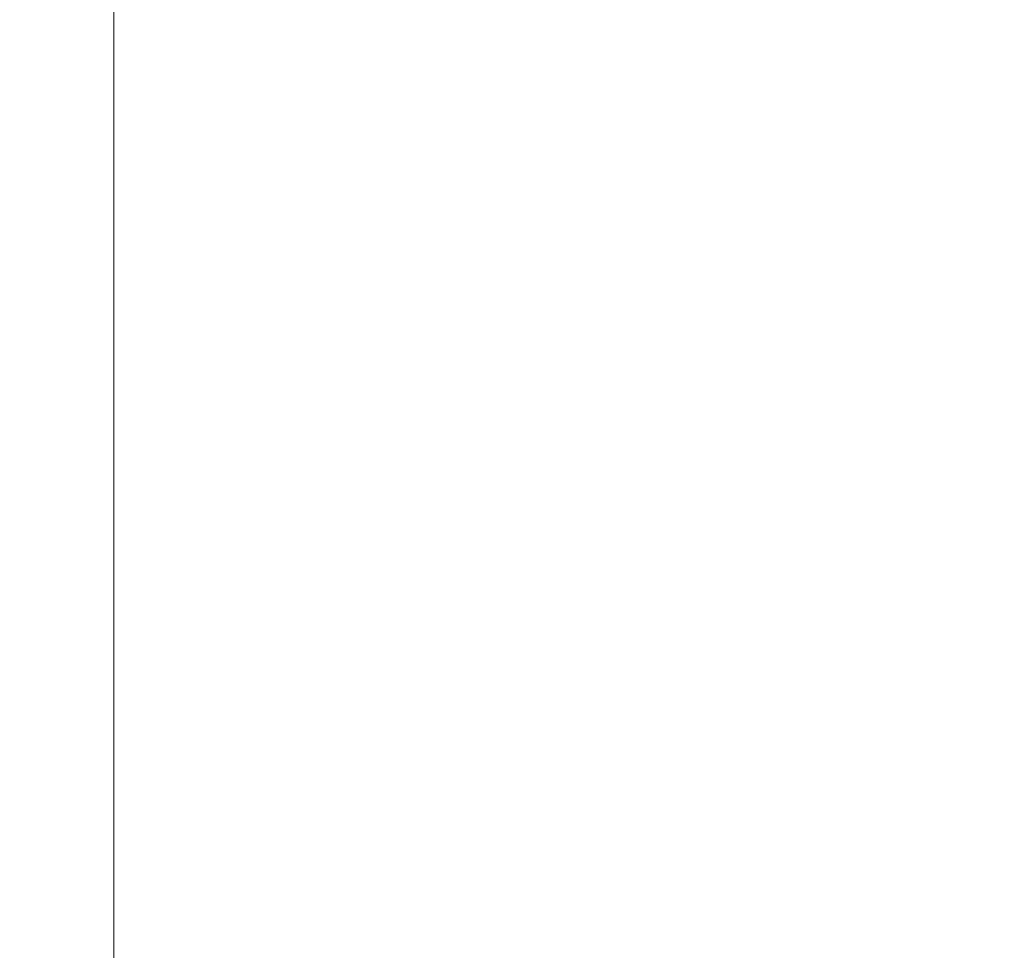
# Model space of a CAD drawing. Header units: inches. Extents: x 1352 to 2050, y -1711 to -1289.
# Tile 201 of 256: x 1802.255 to 1802.392, y -1515.788 to -1515.659. Entities that reach past the tile are written whole.
import ezdxf

# ---------------------------------------------------------------- set-up
doc = ezdxf.new("R2010")
doc.units = ezdxf.units.IN
doc.header["$MEASUREMENT"] = 0
doc.layers.add('图层 1', color=7, linetype='Continuous')

# ---------------------------------------------------------------- blocks, each defined once
blk = doc.blocks.new('block 16')
at = {"layer": '图层 1', "lineweight": 0}
for points, knots in [([(1802.31548, -1519.43732), (1802.31548, -1519.43732), (1835.67055, -1500.05521), (1835.67055, -1500.05521), (1835.67055, -1500.05521), (1835.67055, -1499.39013), (1835.67055, -1499.39013), (1835.67055, -1499.33794), (1835.71362, -1499.29556), (1835.76598, -1499.29556), (1835.818, -1499.29556), (1835.86072, -1499.33794), (1835.86072, -1499.39013), (1835.86072, -1499.39013), (1835.86072, -1500.10981), (1835.86072, -1500.10981), (1835.86072, -1500.14375), (1835.84281, -1500.17475), (1835.81352, -1500.19198), (1835.81352, -1500.19198), (1802.41057, -1519.6013), (1802.41057, -1519.6013), (1802.36509, -1519.62817), (1802.30722, -1519.61302), (1802.28103, -1519.56754), (1802.25485, -1519.52206), (1802.27001, -1519.46419), (1802.31548, -1519.43732)], [0, 0, 0, 0, 1, 1, 1, 2, 2, 2, 3, 3, 3, 4, 4, 4, 5, 5, 5, 6, 6, 6, 7, 7, 7, 8, 8, 8, 9, 9, 9, 9]), ([(1802.31548, -1519.39528), (1802.31548, -1519.39528), (1835.71775, -1499.9646), (1835.71775, -1499.9646), (1835.76323, -1499.93807), (1835.8211, -1499.95358), (1835.84763, -1499.99871), (1835.87416, -1500.04384), (1835.859, -1500.10206), (1835.81352, -1500.12859), (1835.81352, -1500.12859), (1802.41057, -1519.55962), (1802.41057, -1519.55962), (1802.36509, -1519.58545), (1802.30722, -1519.5703), (1802.28103, -1519.52482), (1802.25485, -1519.48003), (1802.27001, -1519.42216), (1802.31548, -1519.39528)], [0, 0, 0, 0, 1, 1, 1, 2, 2, 2, 3, 3, 3, 4, 4, 4, 5, 5, 5, 6, 6, 6, 6]), ([(1802.45811, -1507.15831), (1802.45811, -1507.15831), (1802.45811, -1519.47762), (1802.45811, -1519.47762), (1802.45811, -1519.52999), (1802.41539, -1519.57236), (1802.36268, -1519.57236), (1802.31066, -1519.57236), (1802.26794, -1519.52999), (1802.26794, -1519.47762), (1802.26794, -1519.47762), (1802.26794, -1507.15831), (1802.26794, -1507.15831), (1802.26794, -1507.10594), (1802.31066, -1507.06322), (1802.36268, -1507.06322), (1802.41539, -1507.06322), (1802.45811, -1507.10594), (1802.45811, -1507.15831)], [0, 0, 0, 0, 1, 1, 1, 2, 2, 2, 3, 3, 3, 4, 4, 4, 5, 5, 5, 6, 6, 6, 6])]:
    blk.add_open_spline(points, degree=3, knots=knots, dxfattribs=at)
blk = doc.blocks.new('block 9')
at = {"layer": '图层 1'}
blk.add_blockref('block 16', (0, 0), dxfattribs=at)
blk = doc.blocks.new('block 2')
at = {"layer": '图层 1'}
blk.add_blockref('block 9', (0, 0), dxfattribs=at)

msp = doc.modelspace()

# ---------------------------------------------------------------- block references
at = {"layer": '图层 1'}
msp.add_blockref('block 2', (0, 0), dxfattribs=at)

doc.saveas('drawing.dxf')
